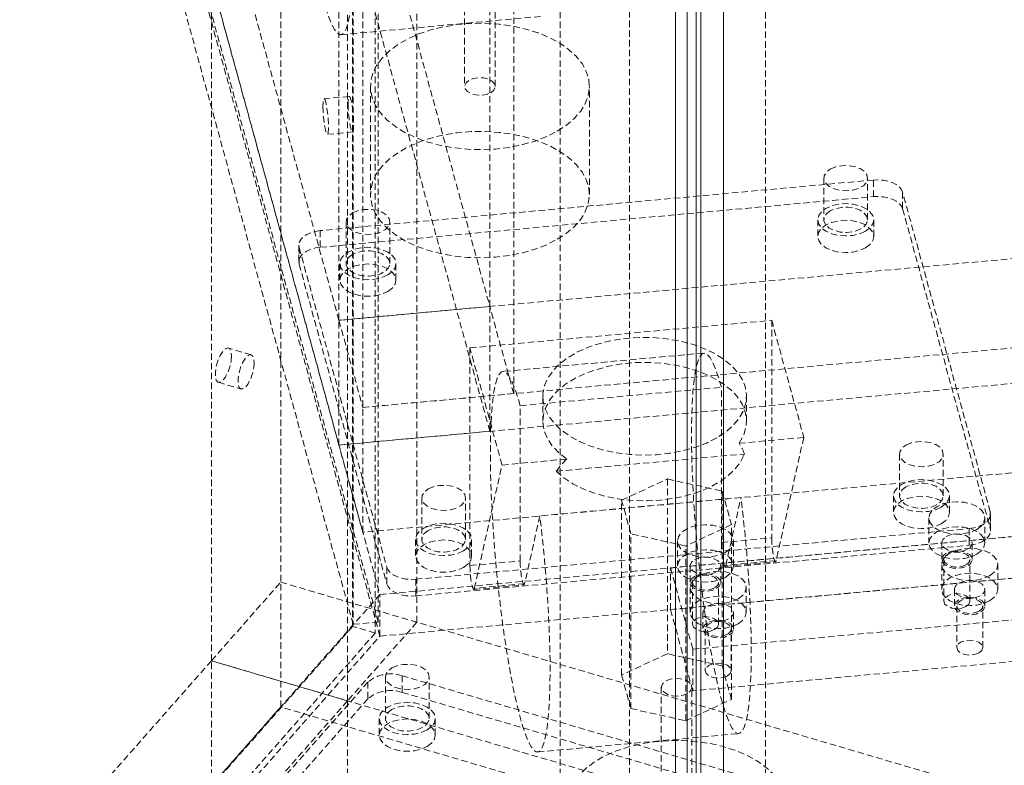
# Model space of a CAD drawing. Header units: millimetres. Extents: x 1529 to 6255, y 1713 to 5797.
# Tile 32 of 82: x 5687 to 5880, y 4075 to 4222. Entities that reach past the tile are written whole.
import ezdxf

# ---------------------------------------------------------------- set-up
doc = ezdxf.new("R2010")
doc.units = ezdxf.units.MM
doc.linetypes.add('HIDDEN', pattern=[1.905, 1.27, -0.635])

msp = doc.modelspace()

# ---------------------------------------------------------------- linework, layer by layer
at = {"color": 7, "linetype": 'HIDDEN', "lineweight": 0}
for p, q in [((5757.049, 4103.473), (5757.049, 4671.785)), ((5751.999, 4102.614), (5751.999, 4670.927)), ((5752.111, 4671.334), (5752.111, 4103.021)), ((5778.944, 4165.406), (5778.944, 4671.662)), ((5749.314, 4668.952), (5749.314, 4162.697)), ((5756.454, 4669.616), (5756.454, 4101.304)), ((5783.637, 4654.556), (5783.637, 4148.301)), ((5754.007, 4651.847), (5754.007, 4145.592)), ((5737.886, 4617.55), (5737.886, 4111.295)), ((5764.616, 4103.432), (5764.616, 4609.687)), ((5724.266, 4095.864), (5724.266, 4602.119)), ((5750.997, 4088.001), (5750.997, 4594.256)), ((5806.366, 3877.343), (5806.366, 4383.598)), ((5833.096, 3869.481), (5833.096, 4375.736)), ((5792.746, 3861.912), (5792.746, 4368.167)), ((5694.335, 4338.591), (5757.362, 4108.865)), ((5732.014, 4336.46), (5778.944, 4165.406)), ((5749.314, 4162.697), (5702.383, 4333.751)), ((5752.111, 4103.021), (5689.709, 4330.467)), ((5757.362, 4100.7), (5694.335, 4330.425)), ((5757.049, 4103.473), (5694.648, 4330.918)), ((5778.944, 4140.91), (5732.014, 4311.964)), ((5749.314, 4138.201), (5702.383, 4309.255)), ((5773.994, 4231.453), (5773.994, 4208.59)), ((5779.994, 4208.59), (5779.994, 4231.453)), ((5749.704, 4218.743), (5789.212, 4222.355)), ((5755.494, 4208.59), (5755.494, 4187.36)), ((5798.494, 4187.36), (5798.494, 4208.59)), ((5751.342, 4206.622), (5746.403, 4206.171)), ((5747.041, 4199.2), (5751.979, 4199.651)), ((5844.545, 4190.582), (5844.545, 4182.417)), ((5853.145, 4182.417), (5853.145, 4190.582)), ((5854.297, 4190.222), (5745.651, 4180.288)), ((5854.297, 4186.955), (5854.297, 4190.222)), ((5745.651, 4177.022), (5854.297, 4186.955)), ((6020.928, 4187.532), (5749.314, 4162.697)), ((5877.225, 4125.102), (5860.018, 4187.822)), ((5860.018, 4187.822), (5860.018, 4184.556)), ((5860.018, 4184.556), (5877.225, 4121.836)), ((5750.714, 4182.003), (5750.714, 4173.838)), ((5759.314, 4173.838), (5759.314, 4182.003)), ((5843.345, 4182.417), (5843.345, 4179.151)), ((5854.345, 4179.151), (5854.345, 4182.417)), ((5745.651, 4180.288), (5745.651, 4177.022)), ((5741.433, 4177.437), (5741.433, 4174.171)), ((5741.495, 4176.985), (5758.703, 4114.265)), ((5741.495, 4176.985), (5741.495, 4173.719)), ((5741.495, 4173.719), (5758.703, 4110.999)), ((5749.514, 4173.838), (5749.514, 4170.572)), ((5760.514, 4170.572), (5760.514, 4173.838)), ((5754.007, 4145.592), (6025.621, 4170.426)), ((5749.314, 4162.697), (5778.944, 4165.406)), ((5783.637, 4148.301), (5778.944, 4165.406)), ((5778.944, 4165.406), (5778.944, 4140.91)), ((6020.928, 4163.035), (5749.314, 4138.201)), ((5749.314, 4162.697), (5754.007, 4145.592)), ((5749.314, 4138.201), (5749.314, 4162.697)), ((5775.036, 4157.275), (5834.298, 4162.693)), ((5834.298, 4162.693), (5840.604, 4139.709)), ((5834.298, 4162.693), (5834.298, 4119.977)), ((5732.064, 4155.929), (5727.609, 4157.24)), ((5781.342, 4134.29), (5775.036, 4157.275)), ((5775.036, 4157.275), (5775.036, 4114.558)), ((5821.006, 4156.266), (5781.499, 4152.653)), ((5725.633, 4150.524), (5730.089, 4149.214)), ((5783.637, 4148.301), (5754.007, 4145.592)), ((5784.913, 4145.93), (5824.421, 4149.542)), ((5789.36, 4147.778), (5789.36, 4142.878)), ((5824.421, 4119.074), (5824.421, 4149.542)), ((5829.36, 4142.878), (5829.36, 4147.778)), ((6025.621, 4145.93), (5754.007, 4121.095)), ((5784.913, 4115.461), (5784.913, 4145.93)), ((5754.007, 4121.095), (5754.007, 4145.592)), ((5778.944, 4140.91), (5749.314, 4138.201)), ((5754.007, 4121.095), (5749.314, 4138.201)), ((5827.899, 4138.547), (5840.604, 4139.709)), ((5840.604, 4139.709), (5835.161, 4115.501)), ((5791.996, 4133.066), (5828.941, 4136.444)), ((5859.406, 4136.415), (5859.406, 4128.25)), ((5868.006, 4128.25), (5868.006, 4136.415)), ((5775.9, 4110.082), (5781.342, 4134.29)), ((5781.342, 4134.29), (5794.047, 4135.452)), ((5757.362, 4108.865), (6028.977, 4133.7)), ((5814.434, 4114.1), (6023.824, 4133.246)), ((5804.837, 4127.359), (5813.811, 4131.554)), ((5813.811, 4131.554), (5813.811, 4097.26)), ((5813.811, 4131.554), (5824.591, 4129.165)), ((5824.591, 4129.165), (5826.398, 4122.582)), ((5824.591, 4094.871), (5824.591, 4129.165)), ((5765.576, 4127.836), (5765.576, 4119.671)), ((5774.176, 4119.671), (5774.176, 4127.836)), ((5828.28, 4127.92), (5788.772, 4124.308)), ((5804.837, 4093.065), (5804.837, 4127.359)), ((5806.644, 4120.775), (5804.837, 4127.359)), ((5825.285, 4114.598), (5828.28, 4127.92)), ((5858.206, 4128.25), (5858.206, 4124.984)), ((5869.206, 4124.984), (5869.206, 4128.25)), ((5757.362, 4100.7), (6028.977, 4125.534)), ((5814.434, 4105.935), (6023.824, 4125.08)), ((5877.225, 4121.836), (5877.225, 4125.102)), ((5877.287, 4121.385), (5877.287, 4124.651)), ((5788.772, 4124.308), (5785.777, 4110.986)), ((5826.398, 4122.582), (5817.424, 4118.387)), ((5826.398, 4088.287), (5826.398, 4122.582)), ((5865.183, 4123.902), (5865.183, 4119.003)), ((5876.183, 4119.003), (5876.183, 4123.902)), ((5764.423, 4111.866), (5873.069, 4121.8)), ((5806.644, 4086.481), (5806.644, 4120.775)), ((5817.424, 4118.387), (5806.644, 4120.775)), ((5873.069, 4121.8), (5873.069, 4118.534)), ((5764.376, 4119.671), (5764.376, 4116.404)), ((5775.376, 4116.404), (5775.376, 4119.671)), ((5815.798, 4119.387), (5815.798, 4114.487)), ((5824.421, 4119.074), (5834.298, 4119.977)), ((5826.798, 4114.487), (5826.798, 4119.387)), ((5867.683, 4119.003), (5867.683, 4115.737)), ((5873.683, 4115.737), (5873.683, 4119.003)), ((5764.423, 4108.6), (5873.069, 4118.534)), ((5817.424, 4084.092), (5817.424, 4118.387)), ((5818.814, 4098.135), (6028.204, 4117.281)), ((5775.036, 4114.558), (5784.913, 4115.461)), ((5825.163, 4114.376), (5835.04, 4115.279)), ((5835.161, 4115.501), (5825.285, 4114.598)), ((5868.133, 4115.737), (5868.133, 4107.571)), ((5873.233, 4107.571), (5873.233, 4115.737)), ((5758.703, 4110.999), (5758.703, 4114.265)), ((5814.434, 4114.1), (5818.814, 4098.135)), ((5814.434, 4105.935), (5814.434, 4114.1)), ((5818.298, 4114.487), (5818.298, 4111.221)), ((5824.298, 4111.221), (5824.298, 4114.487)), ((5867.686, 4114.779), (5867.686, 4109.88)), ((5878.686, 4109.88), (5878.686, 4114.779)), ((5724.266, 4095.864), (5737.886, 4111.295)), ((5737.886, 4111.295), (5982.913, 4039.222)), ((5737.886, 4086.798), (5737.886, 4111.295)), ((5737.886, 4111.295), (5764.616, 4103.432)), ((5764.423, 4111.866), (5764.423, 4108.6)), ((5785.777, 4110.986), (5775.9, 4110.082)), ((5818.748, 4111.221), (5818.748, 4103.056)), ((5823.848, 4103.056), (5823.848, 4111.221)), ((5775.779, 4109.86), (5785.656, 4110.763)), ((5818.301, 4110.264), (5818.301, 4105.365)), ((6028.204, 4109.115), (5818.814, 4089.97)), ((5829.301, 4105.365), (5829.301, 4110.264)), ((5870.186, 4109.88), (5870.186, 4106.614)), ((5876.186, 4106.614), (5876.186, 4109.88)), ((5757.362, 4108.865), (5574.449, 3901.626)), ((5757.362, 4100.7), (5757.362, 4108.865)), ((5818.814, 4089.97), (5814.434, 4105.935)), ((5820.801, 4105.365), (5820.801, 4102.098)), ((5826.801, 4102.098), (5826.801, 4105.365)), ((5870.636, 4106.614), (5870.636, 4098.448)), ((5875.736, 4098.448), (5875.736, 4106.614)), ((5764.616, 4103.432), (5750.997, 4088.001)), ((5752.111, 4103.021), (5757.049, 4103.473)), ((5570.902, 3897.433), (5751.999, 4102.614)), ((5575.357, 3896.123), (5756.454, 4101.304)), ((5756.454, 4101.304), (5751.999, 4102.614)), ((5821.251, 4102.098), (5821.251, 4093.933)), ((5826.351, 4093.933), (5826.351, 4102.098)), ((5574.449, 3893.461), (5757.362, 4100.7)), ((5818.814, 4098.135), (5818.814, 4089.97)), ((5724.266, 4095.864), (5588.069, 3941.554)), ((5969.293, 4023.791), (5724.266, 4095.864)), ((5724.266, 4071.367), (5724.266, 4095.864)), ((5750.997, 4088.001), (5724.266, 4095.864)), ((5813.811, 4097.26), (5804.837, 4093.065)), ((5824.591, 4094.871), (5813.811, 4097.26)), ((5826.398, 4088.287), (5824.591, 4094.871)), ((5755.008, 4091.674), (5705.069, 4035.093)), ((5755.008, 4091.674), (5755.008, 4088.407)), ((5758.44, 4092.705), (5758.44, 4084.54)), ((5859.743, 4064.106), (5761.733, 4092.935)), ((5761.733, 4092.935), (5761.733, 4089.669)), ((5767.04, 4084.54), (5767.04, 4092.705)), ((5804.837, 4093.065), (5806.644, 4086.481)), ((5812.618, 4090.676), (5812.618, 4067.813)), ((5818.618, 4067.813), (5818.618, 4090.676)), ((5750.997, 4088.001), (5614.799, 3933.691)), ((5755.008, 4088.407), (5705.069, 4031.827)), ((5750.997, 4088.001), (5750.997, 4063.505)), ((5761.733, 4089.669), (5859.743, 4060.84)), ((5817.424, 4084.092), (5826.398, 4088.287)), ((5737.886, 4086.798), (5724.266, 4071.367)), ((5982.913, 4014.726), (5737.886, 4086.798)), ((5806.644, 4086.481), (5817.424, 4084.092)), ((5757.24, 4084.54), (5757.24, 4081.274)), ((5768.24, 4081.274), (5768.24, 4084.54)), ((5788.328, 4077.965), (5827.835, 4081.577))]:
    msp.add_line(p, q, dxfattribs=at)
at = {"color": 7, "linetype": 'Continuous', "lineweight": 15}
for p, q in [((5817.694, 4391.858), (5817.694, 3823.545)), ((5820.384, 3824.05), (5820.384, 4392.362)), ((5824.839, 3822.739), (5824.839, 4391.052)), ((5815.424, 4389.286), (5815.424, 3820.973)), ((5819.476, 4360.305), (5819.476, 3854.05))]:
    msp.add_line(p, q, dxfattribs=at)
at = {"color": 7, "linetype": 'HIDDEN', "lineweight": 0, "flags": 128}
for points in [[(5746.29, 4286.707), (5745.718, 4288.646), (5745.151, 4290.274), (5744.596, 4291.577), (5744.056, 4292.541), (5743.538, 4293.159), (5743.046, 4293.423), (5742.585, 4293.332), (5742.159, 4292.886), (5741.773, 4292.089), (5741.43, 4290.949), (5741.133, 4289.478), (5740.885, 4287.688), (5740.688, 4285.597), (5740.545, 4283.225), (5740.456, 4280.595), (5740.424, 4277.731), (5740.447, 4274.661), (5740.525, 4271.414), (5740.659, 4268.021), (5740.846, 4264.515), (5741.085, 4260.928), (5741.374, 4257.295), (5741.709, 4253.651), (5742.088, 4250.029), (5742.507, 4246.466), (5742.963, 4242.994), (5743.449, 4239.647), (5743.963, 4236.456), (5744.499, 4233.452), (5745.053, 4230.664), (5745.617, 4228.118), (5746.189, 4225.839), (5746.761, 4223.848), (5747.329, 4222.163), (5747.887, 4220.802), (5748.429, 4219.777), (5748.952, 4219.098), (5749.448, 4218.771), (5749.915, 4218.8), (5750.348, 4219.184), (5750.741, 4219.919), (5751.092, 4220.999), (5751.398, 4222.413), (5751.655, 4224.148), (5751.861, 4226.187), (5752.013, 4228.511), (5752.111, 4231.097), (5752.154, 4233.922), (5752.141, 4236.957), (5752.072, 4240.175), (5751.948, 4243.545), (5751.77, 4247.034), (5751.54, 4250.609), (5751.26, 4254.236), (5750.932, 4257.881), (5750.561, 4261.509), (5750.148, 4265.085)], [(5792.197, 4199.814), (5794.016, 4201.008), (5795.556, 4202.327), (5796.791, 4203.749), (5797.701, 4205.25), (5798.271, 4206.806), (5798.491, 4208.391), (5798.359, 4209.98), (5797.875, 4211.546), (5797.049, 4213.063), (5795.894, 4214.507), (5794.428, 4215.853), (5792.676, 4217.081), (5790.667, 4218.169), (5788.433, 4219.099), (5786.011, 4219.858), (5783.441, 4220.431), (5780.765, 4220.809), (5778.027, 4220.987), (5775.273, 4220.962), (5772.546, 4220.733), (5769.893, 4220.305), (5767.356, 4219.685), (5764.978, 4218.882), (5762.796, 4217.911), (5760.848, 4216.786), (5759.165, 4215.527), (5757.775, 4214.154), (5756.7, 4212.689), (5755.959, 4211.158), (5755.563, 4209.584), (5755.519, 4207.994), (5755.827, 4206.413), (5756.483, 4204.868), (5757.476, 4203.385), (5758.789, 4201.987), (5760.401, 4200.697), (5762.286, 4199.537), (5764.412, 4198.526), (5766.745, 4197.679), (5769.246, 4197.012), (5771.874, 4196.535), (5774.587, 4196.256), (5777.338, 4196.18), (5780.085, 4196.307), (5782.78, 4196.636), (5785.38, 4197.162), (5787.843, 4197.875), (5790.128, 4198.763), (5792.197, 4199.814)], [(5779.115, 4207.365), (5779.713, 4207.858), (5779.982, 4208.439), (5779.892, 4209.038), (5779.451, 4209.583), (5778.715, 4210.009), (5777.77, 4210.263), (5776.732, 4210.315), (5775.726, 4210.16), (5774.873, 4209.815), (5774.275, 4209.322), (5774.005, 4208.741), (5774.096, 4208.142), (5774.536, 4207.597), (5775.273, 4207.171), (5776.217, 4206.917), (5777.255, 4206.865), (5778.262, 4207.021), (5779.115, 4207.365)], [(5746.174, 4204.681), (5746.204, 4203.645), (5746.29, 4202.505), (5746.422, 4201.384), (5746.587, 4200.405), (5746.767, 4199.672), (5746.942, 4199.266), (5747.093, 4199.231), (5747.203, 4199.57), (5747.262, 4200.246), (5747.262, 4201.187), (5747.203, 4202.29), (5747.093, 4203.436), (5746.942, 4204.501), (5746.767, 4205.369), (5746.587, 4205.946), (5746.422, 4206.169), (5746.29, 4206.015), (5746.204, 4205.501), (5746.174, 4204.681)], [(5751.113, 4205.132), (5751.142, 4204.096), (5751.228, 4202.956), (5751.361, 4201.836), (5751.526, 4200.856), (5751.705, 4200.124), (5751.88, 4199.718), (5752.031, 4199.683), (5752.142, 4200.021), (5752.2, 4200.698), (5752.2, 4201.639), (5752.142, 4202.742), (5752.031, 4203.888), (5751.88, 4204.952), (5751.705, 4205.82), (5751.526, 4206.397), (5751.361, 4206.621), (5751.228, 4206.467), (5751.142, 4205.952), (5751.113, 4205.132)], [(5792.197, 4178.584), (5794.016, 4179.778), (5795.556, 4181.097), (5796.791, 4182.519), (5797.701, 4184.02), (5798.271, 4185.576), (5798.491, 4187.161), (5798.359, 4188.75), (5797.875, 4190.315), (5797.049, 4191.833), (5795.894, 4193.277), (5794.428, 4194.623), (5792.676, 4195.851), (5790.667, 4196.939), (5788.433, 4197.869), (5786.011, 4198.627), (5783.441, 4199.201), (5780.765, 4199.579), (5778.027, 4199.757), (5775.273, 4199.732), (5772.546, 4199.503), (5769.893, 4199.075), (5767.356, 4198.455), (5764.978, 4197.652), (5762.796, 4196.681), (5760.848, 4195.556), (5759.165, 4194.297), (5757.775, 4192.924), (5756.7, 4191.459), (5755.959, 4189.928), (5755.563, 4188.354), (5755.519, 4186.763), (5755.827, 4185.183), (5756.483, 4183.638), (5757.476, 4182.155), (5758.789, 4180.757), (5760.401, 4179.467), (5762.286, 4178.307), (5764.412, 4177.295), (5766.745, 4176.449), (5769.246, 4175.782), (5771.874, 4175.305), (5774.587, 4175.026), (5777.338, 4174.95), (5780.085, 4175.077), (5782.78, 4175.406), (5785.38, 4175.932), (5787.843, 4176.645), (5790.128, 4177.533), (5792.197, 4178.584)], [(5845.804, 4192.338), (5846.835, 4192.777), (5848.045, 4193.021), (5849.326, 4193.049), (5850.564, 4192.858), (5851.65, 4192.464), (5852.486, 4191.903), (5852.998, 4191.225), (5853.142, 4190.49), (5852.903, 4189.763), (5852.304, 4189.108), (5851.398, 4188.585), (5850.265, 4188.239), (5849.005, 4188.102), (5847.732, 4188.185), (5846.557, 4188.481), (5845.585, 4188.963), (5844.903, 4189.59), (5844.572, 4190.304), (5844.62, 4191.044), (5845.043, 4191.742), (5845.804, 4192.338)], [(5860.018, 4187.822), (5859.77, 4188.37), (5859.342, 4188.879), (5858.751, 4189.33), (5858.018, 4189.706), (5857.172, 4189.992), (5856.246, 4190.177), (5855.275, 4190.255), (5854.297, 4190.222)], [(5860.018, 4184.556), (5859.77, 4185.104), (5859.342, 4185.613), (5858.751, 4186.064), (5858.018, 4186.44), (5857.172, 4186.726), (5856.246, 4186.911), (5855.275, 4186.989), (5854.297, 4186.955)], [(5751.974, 4183.758), (5753.005, 4184.198), (5754.215, 4184.442), (5755.496, 4184.47), (5756.734, 4184.278), (5757.819, 4183.885), (5758.655, 4183.324), (5759.168, 4182.646), (5759.311, 4181.91), (5759.073, 4181.183), (5758.474, 4180.529), (5757.568, 4180.006), (5756.434, 4179.66), (5755.175, 4179.523), (5753.901, 4179.605), (5752.727, 4179.901), (5751.755, 4180.384), (5751.073, 4181.011), (5750.741, 4181.725), (5750.789, 4182.465), (5751.213, 4183.163), (5751.974, 4183.758)], [(5852.734, 4180.172), (5851.595, 4179.667), (5850.268, 4179.35), (5848.845, 4179.242), (5847.421, 4179.35), (5846.095, 4179.667), (5844.956, 4180.172), (5844.082, 4180.829), (5843.532, 4181.595), (5843.345, 4182.417), (5843.532, 4183.239), (5844.082, 4184.005), (5844.956, 4184.662), (5846.095, 4185.167), (5847.421, 4185.484), (5848.845, 4185.592), (5850.268, 4185.484), (5851.595, 4185.167), (5852.734, 4184.662), (5853.608, 4184.005), (5854.157, 4183.239), (5854.345, 4182.417), (5854.157, 4181.595), (5853.608, 4180.829), (5852.734, 4180.172)], [(5845.804, 4184.172), (5845.043, 4183.577), (5844.62, 4182.878), (5844.572, 4182.139), (5844.903, 4181.424), (5845.585, 4180.798), (5846.557, 4180.315), (5847.732, 4180.019), (5849.005, 4179.936), (5850.265, 4180.074), (5851.398, 4180.42), (5852.304, 4180.943), (5852.903, 4181.597), (5853.142, 4182.324), (5852.998, 4183.059), (5852.486, 4183.738), (5851.65, 4184.299), (5850.564, 4184.692), (5849.326, 4184.884), (5848.045, 4184.856), (5846.835, 4184.612), (5845.804, 4184.172)], [(5852.734, 4176.906), (5853.608, 4177.563), (5854.157, 4178.329), (5854.345, 4179.151), (5854.157, 4179.973), (5853.608, 4180.738), (5852.734, 4181.396), (5851.595, 4181.901), (5850.268, 4182.218), (5848.845, 4182.326), (5847.421, 4182.218), (5846.095, 4181.901), (5844.956, 4181.396), (5844.082, 4180.738), (5843.532, 4179.973), (5843.345, 4179.151), (5843.532, 4178.329), (5844.082, 4177.563), (5844.956, 4176.906), (5846.095, 4176.401), (5847.421, 4176.084), (5848.845, 4175.976), (5850.268, 4176.084), (5851.595, 4176.401), (5852.734, 4176.906)], [(5745.651, 4180.288), (5744.703, 4180.145), (5743.821, 4179.898), (5743.039, 4179.556), (5742.388, 4179.133), (5741.893, 4178.645), (5741.572, 4178.111), (5741.437, 4177.55), (5741.495, 4176.985)], [(5745.651, 4177.022), (5744.703, 4176.879), (5743.821, 4176.632), (5743.039, 4176.29), (5742.388, 4175.867), (5741.893, 4175.379), (5741.572, 4174.844), (5741.437, 4174.284), (5741.495, 4173.719)], [(5758.903, 4171.593), (5757.764, 4171.088), (5756.438, 4170.771), (5755.014, 4170.663), (5753.591, 4170.771), (5752.264, 4171.088), (5751.125, 4171.593), (5750.251, 4172.25), (5749.702, 4173.016), (5749.514, 4173.838), (5749.702, 4174.66), (5750.251, 4175.425), (5751.125, 4176.083), (5752.264, 4176.587), (5753.591, 4176.905), (5755.014, 4177.013), (5756.438, 4176.905), (5757.764, 4176.587), (5758.903, 4176.083), (5759.777, 4175.425), (5760.327, 4174.66), (5760.514, 4173.838), (5760.327, 4173.016), (5759.777, 4172.25), (5758.903, 4171.593)], [(5751.974, 4175.593), (5751.213, 4174.998), (5750.789, 4174.299), (5750.741, 4173.56), (5751.073, 4172.845), (5751.755, 4172.219), (5752.727, 4171.736), (5753.901, 4171.44), (5755.175, 4171.357), (5756.434, 4171.495), (5757.568, 4171.84), (5758.474, 4172.364), (5759.073, 4173.018), (5759.311, 4173.745), (5759.168, 4174.48), (5758.655, 4175.158), (5757.819, 4175.719), (5756.734, 4176.113), (5755.496, 4176.304), (5754.215, 4176.277), (5753.005, 4176.032), (5751.974, 4175.593)], [(5758.903, 4168.326), (5759.777, 4168.984), (5760.327, 4169.75), (5760.514, 4170.572), (5760.327, 4171.393), (5759.777, 4172.159), (5758.903, 4172.817), (5757.764, 4173.321), (5756.438, 4173.638), (5755.014, 4173.747), (5753.591, 4173.638), (5752.264, 4173.321), (5751.125, 4172.817), (5750.251, 4172.159), (5749.702, 4171.393), (5749.514, 4170.572), (5749.702, 4169.75), (5750.251, 4168.984), (5751.125, 4168.326), (5752.264, 4167.822), (5753.591, 4167.505), (5755.014, 4167.397), (5756.438, 4167.505), (5757.764, 4167.822), (5758.903, 4168.326)], [(5823.502, 4139.614), (5821.491, 4138.598), (5819.263, 4137.747), (5816.859, 4137.074), (5814.321, 4136.593), (5811.694, 4136.311), (5809.026, 4136.234), (5806.364, 4136.362), (5803.755, 4136.695), (5801.246, 4137.225), (5798.882, 4137.943), (5796.705, 4138.837), (5794.753, 4139.891), (5793.063, 4141.085), (5791.663, 4142.399), (5790.579, 4143.809), (5789.83, 4145.289), (5789.43, 4146.814), (5789.385, 4148.356), (5789.697, 4149.888), (5790.36, 4151.382), (5791.362, 4152.812), (5792.684, 4154.152), (5794.305, 4155.378), (5796.194, 4156.469), (5798.318, 4157.404), (5800.639, 4158.168), (5803.116, 4158.746), (5805.704, 4159.129), (5808.358, 4159.309), (5811.029, 4159.283), (5813.671, 4159.052), (5816.235, 4158.62), (5818.677, 4157.994), (5820.953, 4157.186), (5823.022, 4156.21), (5824.847, 4155.084), (5826.395, 4153.827), (5827.64, 4152.462), (5828.559, 4151.014), (5829.134, 4149.508), (5829.357, 4147.971), (5829.223, 4146.43), (5828.735, 4144.914), (5827.901, 4143.449), (5826.736, 4142.061), (5825.261, 4140.775), (5823.502, 4139.614)], [(5728.21, 4155.682), (5728.124, 4154.657), (5727.875, 4153.547), (5727.49, 4152.474), (5727.011, 4151.554), (5726.49, 4150.885), (5725.983, 4150.542), (5725.545, 4150.56), (5725.224, 4150.939), (5725.054, 4151.636), (5725.054, 4152.577), (5725.224, 4153.659), (5725.545, 4154.765), (5725.983, 4155.776), (5726.49, 4156.581), (5727.011, 4157.094), (5727.49, 4157.259), (5727.875, 4157.058), (5728.124, 4156.513), (5728.21, 4155.682)], [(5732.665, 4154.372), (5732.579, 4153.346), (5732.33, 4152.237), (5731.945, 4151.164), (5731.466, 4150.243), (5730.945, 4149.575), (5730.438, 4149.231), (5730, 4149.25), (5729.679, 4149.628), (5729.509, 4150.325), (5729.509, 4151.266), (5729.679, 4152.349), (5730, 4153.455), (5730.438, 4154.466), (5730.945, 4155.271), (5731.466, 4155.784), (5731.945, 4155.949), (5732.33, 4155.748), (5732.579, 4155.202), (5732.665, 4154.372)], [(5824.421, 4149.542), (5823.849, 4151.48), (5823.283, 4153.109), (5822.727, 4154.411), (5822.188, 4155.376), (5821.669, 4155.994), (5821.177, 4156.258), (5820.716, 4156.166), (5820.291, 4155.72), (5819.904, 4154.924), (5819.561, 4153.784), (5819.264, 4152.312), (5819.016, 4150.523), (5818.819, 4148.432), (5818.676, 4146.06), (5818.588, 4143.43), (5818.555, 4140.566), (5818.578, 4137.496), (5818.656, 4134.249), (5818.79, 4130.856), (5818.977, 4127.35), (5819.216, 4123.763), (5819.505, 4120.13), (5819.84, 4116.485), (5820.22, 4112.864), (5820.639, 4109.301), (5821.094, 4105.829), (5821.581, 4102.481), (5822.095, 4099.291), (5822.631, 4096.287), (5823.184, 4093.499), (5823.749, 4090.953), (5824.32, 4088.674), (5824.892, 4086.682), (5825.46, 4084.998), (5826.018, 4083.637), (5826.56, 4082.612), (5827.083, 4081.933), (5827.58, 4081.606), (5828.046, 4081.635), (5828.479, 4082.019), (5828.872, 4082.754), (5829.224, 4083.834), (5829.529, 4085.248), (5829.786, 4086.983), (5829.992, 4089.022), (5830.144, 4091.345), (5830.243, 4093.932), (5830.285, 4096.757), (5830.272, 4099.792), (5830.203, 4103.01), (5830.079, 4106.38), (5829.901, 4109.869), (5829.671, 4113.444), (5829.391, 4117.071), (5829.064, 4120.716), (5828.692, 4124.344), (5828.28, 4127.92)], [(5827.899, 4138.547), (5828.747, 4140.041), (5829.235, 4141.588), (5829.354, 4143.159), (5829.103, 4144.724), (5828.485, 4146.256), (5827.513, 4147.725), (5826.204, 4149.103), (5824.583, 4150.367), (5822.679, 4151.491), (5820.529, 4152.456), (5818.171, 4153.243), (5815.65, 4153.838), (5813.012, 4154.23), (5810.307, 4154.411), (5807.584, 4154.379), (5804.894, 4154.133), (5802.286, 4153.678), (5799.81, 4153.023), (5797.511, 4152.18), (5795.432, 4151.164), (5793.611, 4149.995), (5792.082, 4148.694), (5790.874, 4147.285), (5790.008, 4145.794), (5789.502, 4144.249), (5789.363, 4142.679), (5789.596, 4141.112), (5790.194, 4139.578), (5791.149, 4138.106), (5792.441, 4136.722), (5794.047, 4135.452)], [(5784.913, 4145.93), (5784.341, 4147.868), (5783.775, 4149.496), (5783.219, 4150.799), (5782.68, 4151.764), (5782.162, 4152.381), (5781.67, 4152.645), (5781.209, 4152.554), (5780.783, 4152.108), (5780.397, 4151.311), (5780.053, 4150.172), (5779.756, 4148.7), (5779.508, 4146.91), (5779.312, 4144.82), (5779.169, 4142.448), (5779.08, 4139.818), (5779.047, 4136.954), (5779.07, 4133.884), (5779.149, 4130.637), (5779.283, 4127.244), (5779.47, 4123.737), (5779.709, 4120.151), (5779.997, 4116.518), (5780.333, 4112.873), (5780.712, 4109.252), (5781.131, 4105.688), (5781.586, 4102.216), (5782.073, 4098.869), (5782.587, 4095.678), (5783.123, 4092.675), (5783.676, 4089.887), (5784.241, 4087.341), (5784.812, 4085.061), (5785.385, 4083.07), (5785.952, 4081.386), (5786.51, 4080.025), (5787.053, 4079), (5787.575, 4078.321), (5788.072, 4077.994), (5788.539, 4078.022), (5788.971, 4078.406), (5789.365, 4079.142), (5789.716, 4080.221), (5790.022, 4081.635), (5790.278, 4083.37), (5790.484, 4085.409), (5790.637, 4087.733), (5790.735, 4090.32), (5790.778, 4093.144), (5790.765, 4096.18), (5790.696, 4099.398), (5790.572, 4102.767), (5790.394, 4106.256), (5790.164, 4109.831), (5789.884, 4113.459), (5789.556, 4117.104), (5789.184, 4120.732), (5788.772, 4124.308)], [(5860.665, 4138.171), (5861.697, 4138.61), (5862.907, 4138.854), (5864.187, 4138.882), (5865.426, 4138.69), (5866.511, 4138.297), (5867.347, 4137.736), (5867.859, 4137.058), (5868.003, 4136.322), (5867.765, 4135.595), (5867.166, 4134.941), (5866.259, 4134.418), (5865.126, 4134.072), (5863.867, 4133.935), (5862.593, 4134.018), (5861.418, 4134.313), (5860.447, 4134.796), (5859.765, 4135.423), (5859.433, 4136.137), (5859.481, 4136.877), (5859.904, 4137.575), (5860.665, 4138.171)], [(5791.996, 4133.066), (5793.481, 4131.776), (5795.252, 4130.612), (5797.278, 4129.595), (5799.52, 4128.744), (5801.94, 4128.074), (5804.494, 4127.597), (5807.135, 4127.322), (5809.816, 4127.253), (5812.489, 4127.392), (5815.105, 4127.737), (5817.619, 4128.28), (5819.983, 4129.013), (5822.156, 4129.922), (5824.099, 4130.991), (5825.776, 4132.201), (5827.158, 4133.529), (5828.219, 4134.952), (5828.941, 4136.444)], [(5766.835, 4129.591), (5767.866, 4130.031), (5769.076, 4130.275), (5770.357, 4130.303), (5771.595, 4130.111), (5772.68, 4129.718), (5773.516, 4129.157), (5774.029, 4128.479), (5774.173, 4127.743), (5773.934, 4127.016), (5773.335, 4126.362), (5772.429, 4125.839), (5771.296, 4125.493), (5770.036, 4125.355), (5768.763, 4125.438), (5767.588, 4125.734), (5766.616, 4126.217), (5765.934, 4126.843), (5765.603, 4127.558), (5765.651, 4128.298), (5766.074, 4128.996), (5766.835, 4129.591)], [(5867.595, 4126.005), (5866.456, 4125.5), (5865.129, 4125.183), (5863.706, 4125.075), (5862.282, 4125.183), (5860.956, 4125.5), (5859.817, 4126.005), (5858.943, 4126.662), (5858.393, 4127.428), (5858.206, 4128.25), (5858.393, 4129.072), (5858.943, 4129.837), (5859.817, 4130.495), (5860.956, 4131), (5862.282, 4131.317), (5863.706, 4131.425), (5865.129, 4131.317), (5866.456, 4131), (5867.595, 4130.495), (5868.469, 4129.837), (5869.019, 4129.072), (5869.206, 4128.25), (5869.019, 4127.428), (5868.469, 4126.662), (5867.595, 4126.005)], [(5860.665, 4130.005), (5859.904, 4129.41), (5859.481, 4128.711), (5859.433, 4127.972), (5859.765, 4127.257), (5860.447, 4126.631), (5861.418, 4126.148), (5862.593, 4125.852), (5863.867, 4125.769), (5865.126, 4125.907), (5866.259, 4126.253), (5867.166, 4126.776), (5867.765, 4127.43), (5868.003, 4128.157), (5867.859, 4128.892), (5867.347, 4129.571), (5866.511, 4130.131), (5865.426, 4130.525), (5864.187, 4130.717), (5862.907, 4130.689), (5861.697, 4130.445), (5860.665, 4130.005)], [(5867.595, 4122.739), (5868.469, 4123.396), (5869.019, 4124.162), (5869.206, 4124.984), (5869.019, 4125.805), (5868.469, 4126.571), (5867.595, 4127.229), (5866.456, 4127.733), (5865.129, 4128.051), (5863.706, 4128.159), (5862.282, 4128.051), (5860.956, 4127.733), (5859.817, 4127.229), (5858.943, 4126.571), (5858.393, 4125.805), (5858.206, 4124.984), (5858.393, 4124.162), (5858.943, 4123.396), (5859.817, 4122.739), (5860.956, 4122.234), (5862.282, 4121.917), (5863.706, 4121.809), (5865.129, 4121.917), (5866.456, 4122.234), (5867.595, 4122.739)], [(5874.572, 4121.657), (5875.446, 4122.315), (5875.995, 4123.08), (5876.183, 4123.902), (5875.995, 4124.724), (5875.446, 4125.49), (5874.572, 4126.147), (5873.433, 4126.652), (5872.106, 4126.969), (5870.683, 4127.077), (5869.259, 4126.969), (5867.933, 4126.652), (5866.794, 4126.147), (5865.92, 4125.49), (5865.37, 4124.724), (5865.183, 4123.902), (5865.37, 4123.08), (5865.92, 4122.315), (5866.794, 4121.657), (5867.933, 4121.152), (5869.259, 4120.835), (5870.683, 4120.727), (5872.106, 4120.835), (5873.433, 4121.152), (5874.572, 4121.657)], [(5873.069, 4121.8), (5874.017, 4121.943), (5874.899, 4122.19), (5875.681, 4122.531), (5876.332, 4122.954), (5876.828, 4123.442), (5877.149, 4123.977), (5877.283, 4124.537), (5877.225, 4125.102)], [(5773.765, 4117.426), (5772.626, 4116.921), (5771.299, 4116.604), (5769.876, 4116.496), (5768.452, 4116.604), (5767.126, 4116.921), (5765.986, 4117.426), (5765.112, 4118.083), (5764.563, 4118.849), (5764.376, 4119.671), (5764.563, 4120.492), (5765.112, 4121.258), (5765.986, 4121.916), (5767.126, 4122.42), (5768.452, 4122.738), (5769.876, 4122.846), (5771.299, 4122.738), (5772.626, 4122.42), (5773.765, 4121.916), (5774.639, 4121.258), (5775.188, 4120.492), (5775.376, 4119.671), (5775.188, 4118.849), (5774.639, 4118.083), (5773.765, 4117.426)], [(5766.835, 4121.426), (5766.074, 4120.831), (5765.651, 4120.132), (5765.603, 4119.393), (5765.934, 4118.678), (5766.616, 4118.051), (5767.588, 4117.569), (5768.763, 4117.273), (5770.036, 4117.19), (5771.296, 4117.328), (5772.429, 4117.673), (5773.335, 4118.197), (5773.934, 4118.851), (5774.173, 4119.578), (5774.029, 4120.313), (5773.516, 4120.991), (5772.68, 4121.552), (5771.595, 4121.946), (5770.357, 4122.137), (5769.076, 4122.11), (5767.866, 4121.865), (5766.835, 4121.426)], [(5825.187, 4117.142), (5826.061, 4117.799), (5826.611, 4118.565), (5826.798, 4119.387), (5826.611, 4120.208), (5826.061, 4120.974), (5825.187, 4121.632), (5824.048, 4122.136), (5822.722, 4122.454), (5821.298, 4122.562), (5819.875, 4122.454), (5818.548, 4122.136), (5817.409, 4121.632), (5816.535, 4120.974), (5815.986, 4120.208), (5815.798, 4119.387), (5815.986, 4118.565), (5816.535, 4117.799), (5817.409, 4117.142), (5818.548, 4116.637), (5819.875, 4116.32), (5821.298, 4116.212), (5822.722, 4116.32), (5824.048, 4116.637), (5825.187, 4117.142)], [(5874.572, 4116.758), (5875.446, 4117.415), (5875.995, 4118.181), (5876.183, 4119.003), (5875.995, 4119.825), (5875.446, 4120.59), (5874.572, 4121.248), (5873.433, 4121.753), (5872.106, 4122.07), (5870.683, 4122.178), (5869.259, 4122.07), (5867.933, 4121.753), (5866.794, 4121.248), (5865.92, 4120.59), (5865.37, 4119.825), (5865.183, 4119.003), (5865.37, 4118.181), (5865.92, 4117.415), (5866.794, 4116.758), (5867.933, 4116.253), (5869.259, 4115.936), (5870.683, 4115.828), (5872.106, 4115.936), (5873.433, 4116.253), (5874.572, 4116.758)], [(5868.561, 4120.227), (5869.415, 4120.572), (5870.421, 4120.728), (5871.459, 4120.676), (5872.403, 4120.421), (5873.14, 4119.996), (5873.58, 4119.451), (5873.671, 4118.852), (5873.402, 4118.271), (5872.804, 4117.778), (5871.951, 4117.433), (5870.944, 4117.278), (5869.906, 4117.33), (5868.962, 4117.584), (5868.225, 4118.009), (5867.785, 4118.555), (5867.694, 4119.154), (5867.964, 4119.735), (5868.561, 4120.227)], [(5873.069, 4118.534), (5874.017, 4118.677), (5874.899, 4118.924), (5875.681, 4119.265), (5876.332, 4119.688), (5876.828, 4120.176), (5877.149, 4120.711), (5877.283, 4121.271), (5877.225, 4121.836)], [(5773.765, 4114.159), (5774.639, 4114.817), (5775.188, 4115.583), (5775.376, 4116.404), (5775.188, 4117.226), (5774.639, 4117.992), (5773.765, 4118.65), (5772.626, 4119.154), (5771.299, 4119.471), (5769.876, 4119.58), (5768.452, 4119.471), (5767.126, 4119.154), (5765.986, 4118.65), (5765.112, 4117.992), (5764.563, 4117.226), (5764.376, 4116.404), (5764.563, 4115.583), (5765.112, 4114.817), (5765.986, 4114.159), (5767.126, 4113.655), (5768.452, 4113.338), (5769.876, 4113.229), (5771.299, 4113.338), (5772.626, 4113.655), (5773.765, 4114.159)], [(5825.285, 4114.598), (5825.184, 4114.382), (5825.054, 4114.471), (5824.906, 4114.856), (5824.758, 4115.497), (5824.622, 4116.328), (5824.514, 4117.266), (5824.445, 4118.213), (5824.421, 4119.074)], [(5834.298, 4119.977), (5834.322, 4119.116), (5834.391, 4118.169), (5834.499, 4117.231), (5834.634, 4116.4), (5834.783, 4115.759), (5834.931, 4115.374), (5835.061, 4115.285), (5835.161, 4115.501)], [(5825.187, 4112.242), (5826.061, 4112.9), (5826.611, 4113.666), (5826.798, 4114.487), (5826.611, 4115.309), (5826.061, 4116.075), (5825.187, 4116.733), (5824.048, 4117.237), (5822.722, 4117.554), (5821.298, 4117.663), (5819.875, 4117.554), (5818.548, 4117.237), (5817.409, 4116.733), (5816.535, 4116.075), (5815.986, 4115.309), (5815.798, 4114.487), (5815.986, 4113.666), (5816.535, 4112.9), (5817.409, 4112.242), (5818.548, 4111.738), (5819.875, 4111.421), (5821.298, 4111.312), (5822.722, 4111.421), (5824.048, 4111.738), (5825.187, 4112.242)], [(5877.075, 4112.534), (5877.949, 4113.192), (5878.498, 4113.957), (5878.686, 4114.779), (5878.498, 4115.601), (5877.949, 4116.367), (5877.075, 4117.024), (5875.936, 4117.529), (5874.609, 4117.846), (5873.186, 4117.954), (5871.762, 4117.846), (5870.436, 4117.529), (5869.297, 4117.024), (5868.423, 4116.367), (5867.873, 4115.601), (5867.686, 4114.779), (5867.873, 4113.957), (5868.423, 4113.192), (5869.297, 4112.534), (5870.436, 4112.029), (5871.762, 4111.712), (5873.186, 4111.604), (5874.609, 4111.712), (5875.936, 4112.029), (5877.075, 4112.534)], [(5868.561, 4116.961), (5867.964, 4116.469), (5867.694, 4115.888), (5867.785, 4115.288), (5868.225, 4114.743), (5868.962, 4114.318), (5869.906, 4114.064), (5870.944, 4114.011), (5871.951, 4114.167), (5872.804, 4114.512), (5873.402, 4115.005), (5873.671, 4115.586), (5873.58, 4116.185), (5873.14, 4116.73), (5872.403, 4117.155), (5871.459, 4117.409), (5870.421, 4117.462), (5869.415, 4117.306), (5868.561, 4116.961)], [(5872.486, 4114.696), (5871.659, 4114.377), (5870.683, 4114.265), (5869.707, 4114.377), (5868.88, 4114.696), (5868.327, 4115.173), (5868.133, 4115.737), (5868.327, 4116.3), (5868.88, 4116.778), (5869.707, 4117.097), (5870.683, 4117.209), (5871.659, 4117.097), (5872.486, 4116.778), (5873.039, 4116.3), (5873.233, 4115.737), (5873.039, 4115.173), (5872.486, 4114.696)], [(5784.913, 4115.461), (5784.937, 4114.601), (5785.007, 4113.653), (5785.115, 4112.716), (5785.25, 4111.884), (5785.399, 4111.243), (5785.546, 4110.859), (5785.677, 4110.77), (5785.777, 4110.986)], [(5819.177, 4115.712), (5820.03, 4116.057), (5821.037, 4116.213), (5822.075, 4116.16), (5823.019, 4115.906), (5823.756, 4115.481), (5824.196, 4114.936), (5824.287, 4114.336), (5824.017, 4113.755), (5823.42, 4113.263), (5822.566, 4112.918), (5821.56, 4112.762), (5820.522, 4112.815), (5819.578, 4113.069), (5818.841, 4113.494), (5818.401, 4114.039), (5818.31, 4114.638), (5818.579, 4115.219), (5819.177, 4115.712)], [(5758.703, 4114.265), (5758.95, 4113.718), (5759.378, 4113.209), (5759.97, 4112.758), (5760.702, 4112.382), (5761.548, 4112.096), (5762.474, 4111.91), (5763.445, 4111.833), (5764.423, 4111.866)], [(5775.036, 4114.558), (5775.06, 4113.698), (5775.13, 4112.75), (5775.238, 4111.813), (5775.373, 4110.981), (5775.522, 4110.34), (5775.669, 4109.956), (5775.8, 4109.867), (5775.9, 4110.082)], [(5827.69, 4108.019), (5828.564, 4108.676), (5829.114, 4109.442), (5829.301, 4110.264), (5829.114, 4111.086), (5828.564, 4111.851), (5827.69, 4112.509), (5826.551, 4113.013), (5825.225, 4113.331), (5823.801, 4113.439), (5822.378, 4113.331), (5821.051, 4113.013), (5819.912, 4112.509), (5819.038, 4111.851), (5818.489, 4111.086), (5818.301, 4110.264), (5818.489, 4109.442), (5819.038, 4108.676), (5819.912, 4108.019), (5821.051, 4107.514), (5822.378, 4107.197), (5823.801, 4107.089), (5825.225, 4107.197), (5826.551, 4107.514), (5827.69, 4108.019)], [(5819.177, 4112.446), (5818.579, 4111.953), (5818.31, 4111.372), (5818.401, 4110.773), (5818.841, 4110.228), (5819.578, 4109.803), (5820.522, 4109.548), (5821.56, 4109.496), (5822.566, 4109.652), (5823.42, 4109.997), (5824.017, 4110.489), (5824.287, 4111.07), (5824.196, 4111.67), (5823.756, 4112.215), (5823.019, 4112.64), (5822.075, 4112.894), (5821.037, 4112.947), (5820.03, 4112.791), (5819.177, 4112.446)], [(5877.075, 4107.635), (5877.949, 4108.292), (5878.498, 4109.058), (5878.686, 4109.88), (5878.498, 4110.702), (5877.949, 4111.467), (5877.075, 4112.125), (5875.936, 4112.63), (5874.609, 4112.947), (5873.186, 4113.055), (5871.762, 4112.947), (5870.436, 4112.63), (5869.297, 4112.125), (5868.423, 4111.467), (5867.873, 4110.702), (5867.686, 4109.88), (5867.873, 4109.058), (5868.423, 4108.292), (5869.297, 4107.635), (5870.436, 4107.13), (5871.762, 4106.813), (5873.186, 4106.705), (5874.609, 4106.813), (5875.936, 4107.13), (5877.075, 4107.635)], [(5758.703, 4110.999), (5758.95, 4110.452), (5759.378, 4109.943), (5759.97, 4109.491), (5760.702, 4109.116), (5761.548, 4108.83), (5762.474, 4108.644), (5763.445, 4108.567), (5764.423, 4108.6)], [(5823.101, 4110.18), (5822.274, 4109.861), (5821.298, 4109.749), (5820.322, 4109.861), (5819.495, 4110.18), (5818.942, 4110.658), (5818.748, 4111.221), (5818.942, 4111.785), (5819.495, 4112.262), (5820.322, 4112.581), (5821.298, 4112.693), (5822.274, 4112.581), (5823.101, 4112.262), (5823.654, 4111.785), (5823.848, 4111.221), (5823.654, 4110.658), (5823.101, 4110.18)], [(5871.064, 4111.105), (5871.918, 4111.45), (5872.924, 4111.605), (5873.962, 4111.553), (5874.906, 4111.299), (5875.643, 4110.873), (5876.083, 4110.328), (5876.174, 4109.729), (5875.905, 4109.148), (5875.307, 4108.655), (5874.454, 4108.31), (5873.447, 4108.155), (5872.409, 4108.207), (5871.465, 4108.461), (5870.728, 4108.887), (5870.288, 4109.432), (5870.197, 4110.031), (5870.467, 4110.612), (5871.064, 4111.105)], [(5872.486, 4106.53), (5873.039, 4107.008), (5873.233, 4107.571), (5873.039, 4108.135), (5872.486, 4108.612), (5871.659, 4108.931), (5870.683, 4109.043), (5869.707, 4108.931), (5868.88, 4108.612), (5868.327, 4108.135), (5868.133, 4107.571), (5868.327, 4107.008), (5868.88, 4106.53), (5869.707, 4106.211), (5870.683, 4106.099), (5871.659, 4106.211), (5872.486, 4106.53)], [(5827.69, 4103.119), (5828.564, 4103.777), (5829.114, 4104.543), (5829.301, 4105.365), (5829.114, 4106.186), (5828.564, 4106.952), (5827.69, 4107.61), (5826.551, 4108.114), (5825.225, 4108.431), (5823.801, 4108.54), (5822.378, 4108.431), (5821.051, 4108.114), (5819.912, 4107.61), (5819.038, 4106.952), (5818.489, 4106.186), (5818.301, 4105.365), (5818.489, 4104.543), (5819.038, 4103.777), (5819.912, 4103.119), (5821.051, 4102.615), (5822.378, 4102.298), (5823.801, 4102.189), (5825.225, 4102.298), (5826.551, 4102.615), (5827.69, 4103.119)], [(5871.064, 4107.838), (5870.467, 4107.346), (5870.197, 4106.765), (5870.288, 4106.166), (5870.728, 4105.62), (5871.465, 4105.195), (5872.409, 4104.941), (5873.447, 4104.888), (5874.454, 4105.044), (5875.307, 4105.389), (5875.905, 4105.882), (5876.174, 4106.463), (5876.083, 4107.062), (5875.643, 4107.607), (5874.906, 4108.032), (5873.962, 4108.287), (5872.924, 4108.339), (5871.918, 4108.183), (5871.064, 4107.838)], [(5874.989, 4105.573), (5874.162, 4105.254), (5873.186, 4105.142), (5872.21, 4105.254), (5871.383, 4105.573), (5870.83, 4106.05), (5870.636, 4106.614), (5870.83, 4107.177), (5871.383, 4107.655), (5872.21, 4107.974), (5873.186, 4108.086), (5874.161, 4107.974), (5874.989, 4107.655), (5875.542, 4107.177), (5875.736, 4106.614), (5875.542, 4106.05), (5874.989, 4105.573)], [(5821.68, 4106.589), (5822.533, 4106.934), (5823.54, 4107.09), (5824.578, 4107.037), (5825.522, 4106.783), (5826.259, 4106.358), (5826.699, 4105.813), (5826.79, 4105.214), (5826.52, 4104.633), (5825.923, 4104.14), (5825.069, 4103.795), (5824.063, 4103.639), (5823.025, 4103.692), (5822.081, 4103.946), (5821.344, 4104.371), (5820.903, 4104.916), (5820.813, 4105.515), (5821.082, 4106.096), (5821.68, 4106.589)], [(5823.101, 4102.015), (5823.654, 4102.492), (5823.848, 4103.056), (5823.654, 4103.619), (5823.101, 4104.097), (5822.274, 4104.416), (5821.298, 4104.528), (5820.322, 4104.416), (5819.495, 4104.097), (5818.942, 4103.619), (5818.748, 4103.056), (5818.942, 4102.492), (5819.495, 4102.015), (5820.322, 4101.696), (5821.298, 4101.584), (5822.274, 4101.696), (5823.101, 4102.015)], [(5821.68, 4103.323), (5821.082, 4102.83), (5820.813, 4102.249), (5820.903, 4101.65), (5821.344, 4101.105), (5822.081, 4100.68), (5823.025, 4100.426), (5824.063, 4100.373), (5825.069, 4100.529), (5825.923, 4100.874), (5826.52, 4101.366), (5826.79, 4101.947), (5826.699, 4102.547), (5826.259, 4103.092), (5825.522, 4103.517), (5824.578, 4103.771), (5823.54, 4103.824), (5822.533, 4103.668), (5821.68, 4103.323)], [(5825.604, 4101.057), (5824.777, 4100.738), (5823.801, 4100.626), (5822.825, 4100.738), (5821.998, 4101.057), (5821.445, 4101.535), (5821.251, 4102.098), (5821.445, 4102.662), (5821.998, 4103.139), (5822.825, 4103.458), (5823.801, 4103.57), (5824.777, 4103.458), (5825.604, 4103.139), (5826.157, 4102.662), (5826.351, 4102.098), (5826.157, 4101.535), (5825.604, 4101.057)], [(5874.989, 4097.407), (5875.542, 4097.885), (5875.736, 4098.448), (5875.542, 4099.012), (5874.989, 4099.489), (5874.161, 4099.808), (5873.186, 4099.92), (5872.21, 4099.808), (5871.383, 4099.489), (5870.83, 4099.012), (5870.636, 4098.448), (5870.83, 4097.885), (5871.383, 4097.407), (5872.21, 4097.088), (5873.186, 4096.976), (5874.162, 4097.088), (5874.989, 4097.407)], [(5759.7, 4094.46), (5760.731, 4094.9), (5761.941, 4095.144), (5763.222, 4095.172), (5764.46, 4094.98), (5765.545, 4094.587), (5766.381, 4094.026), (5766.894, 4093.348), (5767.037, 4092.612), (5766.799, 4091.885), (5766.2, 4091.231), (5765.294, 4090.708), (5764.16, 4090.362), (5762.901, 4090.225), (5761.627, 4090.307), (5760.452, 4090.603), (5759.481, 4091.086), (5758.799, 4091.713), (5758.467, 4092.427), (5758.515, 4093.167), (5758.938, 4093.865), (5759.7, 4094.46)], [(5825.604, 4092.892), (5826.157, 4093.37), (5826.351, 4093.933), (5826.157, 4094.496), (5825.604, 4094.974), (5824.777, 4095.293), (5823.801, 4095.405), (5822.825, 4095.293), (5821.998, 4094.974), (5821.445, 4094.496), (5821.251, 4093.933), (5821.445, 4093.37), (5821.998, 4092.892), (5822.825, 4092.573), (5823.801, 4092.461), (5824.777, 4092.573), (5825.604, 4092.892)], [(5817.739, 4089.451), (5816.885, 4089.106), (5815.879, 4088.95), (5814.841, 4089.003), (5813.897, 4089.257), (5813.16, 4089.682), (5812.72, 4090.227), (5812.629, 4090.827), (5812.899, 4091.408), (5813.496, 4091.9), (5814.35, 4092.245), (5815.356, 4092.401), (5816.394, 4092.349), (5817.338, 4092.094), (5818.075, 4091.669), (5818.515, 4091.124), (5818.606, 4090.525), (5818.336, 4089.944), (5817.739, 4089.451)], [(5766.629, 4082.295), (5765.49, 4081.79), (5764.164, 4081.473), (5762.74, 4081.365), (5761.317, 4081.473), (5759.99, 4081.79), (5758.851, 4082.295), (5757.977, 4082.952), (5757.428, 4083.718), (5757.24, 4084.54), (5757.428, 4085.362), (5757.977, 4086.127), (5758.851, 4086.785), (5759.99, 4087.289), (5761.317, 4087.607), (5762.74, 4087.715), (5764.164, 4087.607), (5765.49, 4087.289), (5766.629, 4086.785), (5767.503, 4086.127), (5768.053, 4085.362), (5768.24, 4084.54), (5768.053, 4083.718), (5767.503, 4082.952), (5766.629, 4082.295)], [(5759.7, 4086.295), (5758.938, 4085.7), (5758.515, 4085.001), (5758.467, 4084.262), (5758.799, 4083.547), (5759.481, 4082.921), (5760.452, 4082.438), (5761.627, 4082.142), (5762.901, 4082.059), (5764.16, 4082.197), (5765.294, 4082.543), (5766.2, 4083.066), (5766.799, 4083.72), (5767.037, 4084.447), (5766.894, 4085.182), (5766.381, 4085.86), (5765.545, 4086.421), (5764.46, 4086.815), (5763.222, 4087.007), (5761.941, 4086.979), (5760.731, 4086.734), (5759.7, 4086.295)], [(5766.629, 4079.028), (5767.503, 4079.686), (5768.053, 4080.452), (5768.24, 4081.274), (5768.053, 4082.095), (5767.503, 4082.861), (5766.629, 4083.519), (5765.49, 4084.023), (5764.164, 4084.341), (5762.74, 4084.449), (5761.317, 4084.341), (5759.99, 4084.023), (5758.851, 4083.519), (5757.977, 4082.861), (5757.428, 4082.095), (5757.24, 4081.274), (5757.428, 4080.452), (5757.977, 4079.686), (5758.851, 4079.028), (5759.99, 4078.524), (5761.317, 4078.207), (5762.74, 4078.099), (5764.164, 4078.207), (5765.49, 4078.524), (5766.629, 4079.028)], [(5830.82, 4059.036), (5832.64, 4060.231), (5834.179, 4061.549), (5835.414, 4062.971), (5836.324, 4064.472), (5836.894, 4066.028), (5837.115, 4067.614), (5836.982, 4069.202), (5836.499, 4070.768), (5835.673, 4072.285), (5834.518, 4073.729), (5833.052, 4075.076), (5831.3, 4076.303), (5829.29, 4077.391), (5827.056, 4078.322), (5824.634, 4079.08), (5822.064, 4079.653), (5819.389, 4080.032), (5816.651, 4080.21), (5813.896, 4080.184), (5811.17, 4079.956), (5808.516, 4079.528), (5805.98, 4078.907), (5803.601, 4078.105), (5801.42, 4077.133), (5799.472, 4076.009), (5797.789, 4074.749), (5796.399, 4073.376), (5795.324, 4071.912), (5794.583, 4070.38), (5794.187, 4068.806), (5794.142, 4067.216), (5794.451, 4065.636), (5795.107, 4064.091), (5796.1, 4062.607), (5797.413, 4061.209), (5799.025, 4059.919), (5800.91, 4058.759), (5803.036, 4057.748), (5805.369, 4056.902), (5807.87, 4056.235), (5810.498, 4055.758), (5813.21, 4055.479), (5815.962, 4055.402), (5818.708, 4055.53), (5821.404, 4055.859), (5824.004, 4056.384), (5826.467, 4057.097), (5828.751, 4057.986), (5830.82, 4059.036)]]:
    msp.add_lwpolyline(points, dxfattribs=at)
at = {"color": 7, "linetype": 'HIDDEN', "lineweight": 0}
for centre in [(5759.494, 4086.313), (5759.494, 4083.047)]:
    msp.add_arc(centre, 6.99, 71.32238, 129.92511, dxfattribs=at)
for start_param, end_param in [(6.2748126, 6.4542892), (2.2294107, 2.4088872)]:
    msp.add_ellipse((5809.36, 4129.825), major_axis=(19.546, 6.723), ratio=0.630202, start_param=start_param, end_param=end_param, dxfattribs=at)

doc.saveas('drawing.dxf')
